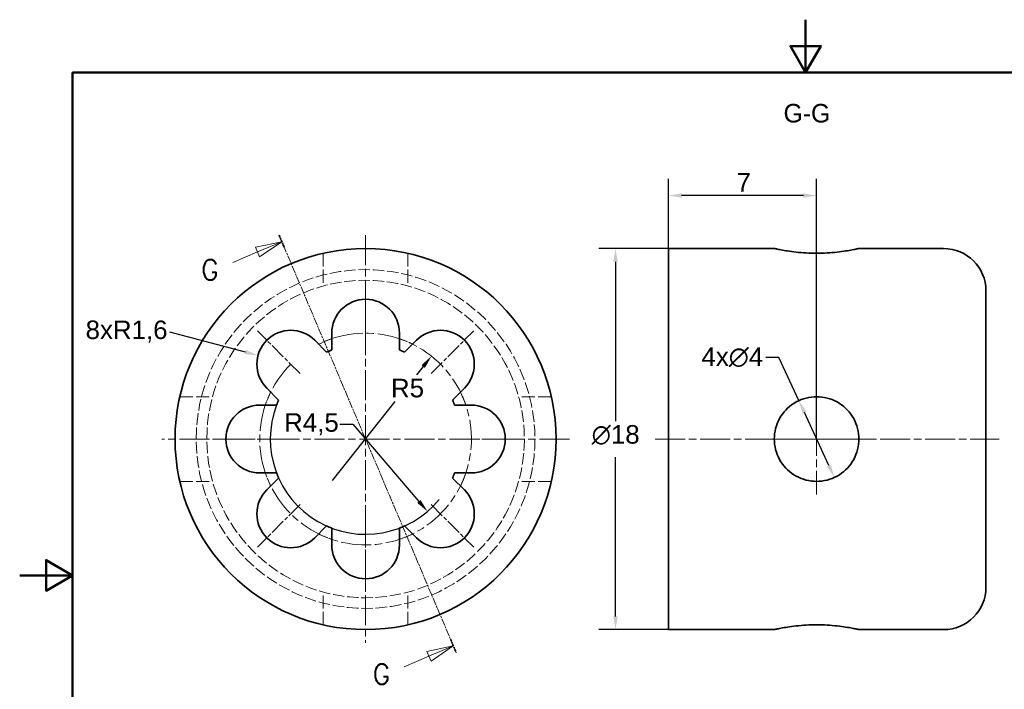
# Model space of a CAD drawing. Header units: millimetres. Extents: x 0 to 187, y 0 to 161.
# Tile 2 of 4: x 0 to 93, y 42 to 105. Entities that reach past the tile are written whole.
import ezdxf

# ---------------------------------------------------------------- set-up
doc = ezdxf.new("R2010")
doc.units = ezdxf.units.MM
doc.header["$LTSCALE"] = 0.5
for name, pattern in [('CHAIN', [0.3543, 0.2362, -0.0295, 0.0591, -0.0295]), ('DASHED', [0.2068, 0.1655, -0.0413]), ('LONG_DASH_DOTTED', [0.3001, 0.2362, -0.0295, 0.0049, -0.0295])]:
    doc.linetypes.add(name, pattern=pattern)
for name, color, linetype, lineweight in [('_áry _ezu(skolni)', 3, 'LONG_DASH_DOTTED', 18), ('Kóty(skolni)', 110, 'Continuous', 18), ('Osa(skolni)', 6, 'Continuous', 18), ('Ráme_ek_0', 51, 'Continuous', 50), ('Skryté hrany(skolni)', 5, 'DASHED', 18), ('St_edová zna_ka(skolni)', 6, 'Continuous', 18), ('Viditelné hrany(skolni)', 7, 'Continuous', 35), ('Zna_ky(skolni)', 4, 'Continuous', 18)]:
    doc.layers.add(name, color=color, linetype=linetype, lineweight=lineweight)
doc.styles.add('Aktuální-BSI', font='ARIAL.TTF')
doc.styles.add('STANDARD-2', font='txt.shx')
doc.styles.add('STANDARDBigText', font='txt.shx')
doc.dimstyles.new('VÝCHOZÍ-ISO - Metoda 2b-skolni', dxfattribs={"dimscale": 0.5, "dimtxt": 3.5, "dimasz": 2.5, "dimexe": 3.175, "dimexo": 0, "dimgap": 0.762, "dimtad": 1, "dimtih": 1, "dimtoh": 1, "dimrnd": 1e-08, "dimtxsty": 'Aktuální-BSI', "dimcen": 0.09, "dimdle": 10, "dimclrd": 3, "dimclre": 3, "dimclrt": 7, "dimazin": 2, "dimtfac": 1, "dimtmove": 0, "dimatfit": 3, "dimfxl": 1, "dimtolj": 1, "dimlwd": 25, "dimlwe": 25, "dimarcsym": 0})

# ---------------------------------------------------------------- blocks, each defined once
blk = doc.blocks.new('Borders Default Border')
at = {"layer": 'Ráme_ek_0', "color": 51, "true_color": 0xffff80, "flags": 128}
for points in [[(148.5, 210), (148.5, 200), (145.61, 205), (151.39, 205), (148.5, 200)], [(10, 10), (10, 200), (287, 200), (287, 10), (10, 10)], [(0, 105), (10, 105), (5, 107.89), (5, 102.11), (10, 105)]]:
    blk.add_lwpolyline(points, dxfattribs=at)
blk = doc.blocks.new('2dTransSection1')
at = {"layer": '_áry _ezu(skolni)', "linetype": 'CHAIN', "ltscale": 11.707934}
blk.add_line((49, 169.31), (82.46, 90.44), dxfattribs=at)
at = {"layer": '_áry _ezu(skolni)', "lineweight": 35, "ltscale": 3.55268}
for p, q in [((49, 169.31), (50.06, 166.82)), ((81.4, 92.94), (82.46, 90.44))]:
    blk.add_line(p, q, dxfattribs=at)
at = {"layer": '_áry _ezu(skolni)', "linetype": 'Continuous'}
for p, q in [((49.53, 168.06), (44.54, 167.03)), ((44.93, 166.11), (49.53, 168.06)), ((45.32, 165.19), (49.53, 168.06)), ((40.24, 164.12), (44.93, 166.11)), ((44.54, 167.03), (45.32, 165.19)), ((81.93, 91.69), (76.94, 90.66)), ((77.33, 89.74), (81.93, 91.69)), ((77.72, 88.82), (81.93, 91.69)), ((72.64, 87.75), (77.33, 89.74)), ((76.94, 90.66), (77.72, 88.82))]:
    blk.add_line(p, q, dxfattribs=at)
at = {"layer": '_áry _ezu(skolni)', "linetype": 'Continuous', "flags": 128}
for points in [[(45.32, 165.19), (49.53, 168.06), (44.54, 167.03), (45.32, 165.19)], [(77.72, 88.82), (81.93, 91.69), (76.94, 90.66), (77.72, 88.82)]]:
    blk.add_lwpolyline(points, dxfattribs=at)
at = {"layer": '_áry _ezu(skolni)'}
for points in [[(45.32, 165.19), (49.53, 168.06), (44.54, 167.03), (45.32, 165.19)], [(77.72, 88.82), (81.93, 91.69), (76.94, 90.66), (77.72, 88.82)]]:
    blk.add_solid(points, dxfattribs=at)
at = {"layer": '_áry _ezu(skolni)', "insert": (34.26, 160.86), "char_height": 3.75, "attachment_point": 7, "line_spacing_factor": 2.494381, "style": 'STANDARDBigText'}
blk.add_mtext('G', dxfattribs=at)
at = {"layer": '_áry _ezu(skolni)', "insert": (66.66, 84.48), "char_height": 3.75, "attachment_point": 7, "style": 'STANDARDBigText'}
blk.add_mtext('G', dxfattribs=at)
blk = doc.blocks.new('*D16')
at = {"layer": 'Defpoints', "color": 0, "linetype": 'Continuous'}
for p in [(32.676, 65.387), (38.524, 58.547)]:
    blk.add_point(p, dxfattribs=at)
at = {"layer": 'Kóty(skolni)', "color": 3, "linetype": 'Continuous', "lineweight": 25}
for p, q in [((30.236, 66.778), (31.486, 66.778)), ((31.486, 66.778), (37.712, 59.497))]:
    blk.add_line(p, q, dxfattribs=at)
blk.add_arc((32.676, 65.387), 9, 159.1725, 320.638, dxfattribs=at)
at = {"layer": 'Kóty(skolni)', "color": 3, "linetype": 'Continuous'}
blk.add_solid([(37.87, 59.632), (37.554, 59.361), (38.524, 58.547)], dxfattribs=at)
at = {"layer": 'Kóty(skolni)', "color": 7, "linetype": 'Continuous', "lineweight": 25, "insert": (24.981, 67.826), "char_height": 1.75, "attachment_point": 1, "style": 'Aktuální-BSI'}
blk.add_mtext('\\A1;R4,5', dxfattribs=at)
blk = doc.blocks.new('*D17')
at = {"layer": 'Defpoints', "color": 0, "linetype": 'Continuous'}
for p in [(22.514, 73.286), (25.604, 72.458)]:
    blk.add_point(p, dxfattribs=at)
at = {"layer": 'Kóty(skolni)', "color": 3, "linetype": 'Continuous', "lineweight": 25}
blk.add_line((14.142, 75.529), (21.306, 73.61), dxfattribs=at)
at = {"layer": 'Kóty(skolni)', "color": 3, "linetype": 'Continuous'}
blk.add_solid([(21.36, 73.811), (21.252, 73.409), (22.514, 73.286)], dxfattribs=at)
at = {"layer": 'Kóty(skolni)', "color": 7, "linetype": 'Continuous', "lineweight": 25, "insert": (6.226, 76.581), "char_height": 1.75, "attachment_point": 1, "style": 'Aktuální-BSI'}
blk.add_mtext('\\A1;8xR1,6', dxfattribs=at)
blk = doc.blocks.new('*D18')
at = {"layer": 'Defpoints', "color": 0, "linetype": 'Continuous'}
for p in [(73.612, 69.02), (76.96, 61.754)]:
    blk.add_point(p, dxfattribs=at)
at = {"layer": 'Kóty(skolni)', "color": 3, "linetype": 'Continuous', "lineweight": 25}
for p, q in [((71.731, 73.1), (70.481, 73.1)), ((73.612, 69.02), (71.731, 73.1)), ((76.437, 62.889), (74.135, 67.885))]:
    blk.add_line(p, q, dxfattribs=at)
at = {"layer": 'Kóty(skolni)', "color": 3, "linetype": 'Continuous'}
for points in [[(74.324, 67.972), (73.946, 67.797), (73.612, 69.02)], [(76.626, 62.977), (76.248, 62.802), (76.96, 61.754)]]:
    blk.add_solid(points, dxfattribs=at)
at = {"layer": 'Kóty(skolni)', "color": 7, "linetype": 'Continuous', "lineweight": 25, "insert": (64.406, 74.043), "char_height": 1.75, "attachment_point": 1, "style": 'Aktuální-BSI'}
blk.add_mtext('\\A1;4x∅4 ', dxfattribs=at)
blk = doc.blocks.new('*D19')
at = {"layer": 'Defpoints', "color": 0, "linetype": 'Continuous'}
for p in [(61.286, 88.387), (61.286, 83.387), (75.286, 65.387)]:
    blk.add_point(p, dxfattribs=at)
at = {"layer": 'Kóty(skolni)', "color": 3, "linetype": 'Continuous', "lineweight": 25}
for p, q in [((61.286, 83.387), (61.286, 89.974)), ((75.286, 65.387), (75.286, 89.974)), ((74.036, 88.387), (62.536, 88.387))]:
    blk.add_line(p, q, dxfattribs=at)
at = {"layer": 'Kóty(skolni)', "color": 3, "linetype": 'Continuous'}
for points in [[(62.536, 88.595), (62.536, 88.179), (61.286, 88.387)], [(74.036, 88.595), (74.036, 88.179), (75.286, 88.387)]]:
    blk.add_solid(points, dxfattribs=at)
at = {"layer": 'Kóty(skolni)', "color": 7, "linetype": 'Continuous', "lineweight": 25, "insert": (67.719, 90.518), "char_height": 1.75, "attachment_point": 1, "style": 'Aktuální-BSI'}
blk.add_mtext('\\A1;7', dxfattribs=at)
blk = doc.blocks.new('*D20')
at = {"layer": 'Defpoints', "color": 0, "linetype": 'Continuous'}
for p in [(61.286, 83.387), (56.286, 47.387), (61.286, 47.387)]:
    blk.add_point(p, dxfattribs=at)
at = {"layer": 'Kóty(skolni)', "color": 3, "linetype": 'Continuous', "lineweight": 25}
for p, q in [((61.286, 83.387), (54.698, 83.387)), ((56.286, 82.137), (56.286, 67.084)), ((56.286, 48.637), (56.286, 63.689)), ((61.286, 47.387), (54.698, 47.387))]:
    blk.add_line(p, q, dxfattribs=at)
at = {"layer": 'Kóty(skolni)', "color": 3, "linetype": 'Continuous'}
for points in [[(56.077, 82.137), (56.494, 82.137), (56.286, 83.387)], [(56.077, 48.637), (56.494, 48.637), (56.286, 47.387)]]:
    blk.add_solid(points, dxfattribs=at)
at = {"layer": 'Kóty(skolni)', "color": 7, "linetype": 'Continuous', "lineweight": 25, "insert": (54.035, 66.703), "char_height": 1.75, "attachment_point": 1, "style": 'Aktuální-BSI'}
blk.add_mtext('\\A1;\\fAIGDT|b0|i0;\\H1.7500;\\ln\\fArial|b0|i0;\\H1.7500;18', dxfattribs=at)
blk = doc.blocks.new('*D21')
at = {"layer": 'Defpoints', "color": 0, "linetype": 'Continuous'}
for p in [(38.898, 73.215), (32.676, 65.387)]:
    blk.add_point(p, dxfattribs=at)
at = {"layer": 'Kóty(skolni)', "color": 3, "linetype": 'Continuous', "lineweight": 25}
for p, q in [((38.12, 72.237), (37.502, 71.459)), ((29.564, 61.473), (35.482, 68.917))]:
    blk.add_line(p, q, dxfattribs=at)
at = {"layer": 'Kóty(skolni)', "color": 3, "linetype": 'Continuous'}
blk.add_solid([(37.957, 72.366), (38.283, 72.107), (38.898, 73.215)], dxfattribs=at)
at = {"layer": 'Kóty(skolni)', "color": 7, "linetype": 'Continuous', "lineweight": 25, "insert": (35.075, 71.078), "char_height": 1.75, "attachment_point": 1, "style": 'Aktuální-BSI'}
blk.add_mtext('\\A1;R5', dxfattribs=at)

msp = doc.modelspace()

# ---------------------------------------------------------------- linework, layer by layer
at = {"layer": 'Osa(skolni)', "linetype": 'CHAIN', "ltscale": 23.990969}
msp.add_line((60.036, 65.387), (92.536, 65.387), dxfattribs=at)
msp.add_arc((32.676, 65.387), 10, 135, 115.49662, dxfattribs=at)
at = {"layer": 'Skryté hrany(skolni)', "ltscale": 14.956946}
for p, q in [((28.676, 82.937), (28.676, 79.844)), ((36.676, 82.937), (36.676, 79.844)), ((15.126, 69.387), (18.219, 69.387)), ((50.225, 69.387), (47.132, 69.387)), ((15.126, 61.387), (18.219, 61.387)), ((50.225, 61.387), (47.132, 61.387)), ((28.676, 47.837), (28.676, 50.93)), ((36.676, 47.837), (36.676, 50.93))]:
    msp.add_line(p, q, dxfattribs=at)
at = {"layer": 'Skryté hrany(skolni)', "ltscale": 13.138555}
msp.add_circle((32.676, 65.387), 16, dxfattribs=at)
at = {"layer": 'Skryté hrany(skolni)', "ltscale": 13.021246}
msp.add_circle((32.676, 65.387), 15, dxfattribs=at)
at = {"layer": 'Skryté hrany(skolni)', "ltscale": 5.099703}
for start, end in [(108.66292, 116.33708), (63.66292, 71.33708), (153.66292, 161.33708), (18.66292, 26.33708), (198.66292, 206.33708), (333.66292, 341.33708), (243.66292, 251.33708), (288.66292, 296.33708)]:
    msp.add_arc((32.676, 65.387), 10, start, end, dxfattribs=at)
at = {"layer": 'St_edová zna_ka(skolni)', "linetype": 'CHAIN', "ltscale": 23.990969}
for p, q in [((32.676, 84.637), (32.676, 46.137)), ((32.676, 84.637), (32.676, 46.137)), ((75.286, 70.637), (75.286, 64.137)), ((75.286, 66.637), (75.286, 60.137)), ((51.926, 65.387), (13.426, 65.387)), ((51.926, 65.387), (13.426, 65.387)), ((80.536, 65.387), (70.036, 65.387)), ((80.536, 65.387), (70.036, 65.387))]:
    msp.add_line(p, q, dxfattribs=at)
at = {"layer": 'St_edová zna_ka(skolni)', "linetype": 'CHAIN', "ltscale": 12.667665}
for p, q in [((32.676, 79.837), (32.676, 74.137)), ((26.488, 71.574), (22.458, 75.605)), ((38.863, 71.574), (42.893, 75.605)), ((23.926, 65.387), (18.226, 65.387)), ((41.426, 65.387), (47.126, 65.387)), ((26.488, 59.2), (22.458, 55.169)), ((38.863, 59.2), (42.893, 55.169)), ((32.676, 56.637), (32.676, 50.937))]:
    msp.add_line(p, q, dxfattribs=at)
at = {"layer": 'Viditelné hrany(skolni)'}
for p, q in [((61.286, 47.387), (61.286, 83.387)), ((61.286, 83.387), (71.286, 83.387)), ((79.286, 83.387), (87.286, 83.387)), ((91.286, 79.387), (91.286, 51.387)), ((29.476, 73.799), (29.476, 75.387)), ((35.876, 75.387), (35.876, 73.799)), ((27.867, 74.721), (28.99, 73.598)), ((36.361, 73.598), (37.484, 74.721)), ((24.465, 69.072), (23.342, 70.195)), ((42.009, 70.195), (40.886, 69.072)), ((22.676, 68.587), (24.264, 68.587)), ((41.087, 68.587), (42.676, 68.587)), ((24.264, 62.187), (22.676, 62.187)), ((23.342, 60.579), (24.465, 61.702)), ((40.886, 61.702), (42.009, 60.579)), ((42.676, 62.187), (41.087, 62.187)), ((28.99, 57.176), (27.867, 56.053)), ((29.476, 55.387), (29.476, 56.975)), ((35.876, 56.975), (35.876, 55.387)), ((37.484, 56.053), (36.361, 57.176)), ((61.286, 47.387), (71.286, 47.387)), ((79.286, 47.387), (87.286, 47.387))]:
    msp.add_line(p, q, dxfattribs=at)
at = {"layer": 'Viditelné hrany(skolni)', "flags": 128}
for points in [[(79.286, 83.387), (79.278, 83.385), (79.255, 83.38), (79.216, 83.371), (79.161, 83.36), (79.091, 83.345), (79.004, 83.327), (78.902, 83.306), (78.786, 83.282), (78.655, 83.258), (78.513, 83.231), (78.36, 83.204), (78.198, 83.177), (78.027, 83.15), (77.844, 83.122), (77.647, 83.095), (77.439, 83.069), (77.221, 83.043), (76.994, 83.02), (76.76, 82.999), (76.519, 82.98), (76.273, 82.965), (76.026, 82.953), (75.777, 82.944), (75.53, 82.939), (75.286, 82.937), (75.042, 82.939), (74.794, 82.944), (74.546, 82.953), (74.298, 82.965), (74.053, 82.98), (73.812, 82.999), (73.578, 83.02), (73.351, 83.043), (73.133, 83.069), (72.925, 83.095), (72.728, 83.122), (72.544, 83.15), (72.373, 83.177), (72.211, 83.204), (72.058, 83.231), (71.916, 83.258), (71.786, 83.282), (71.669, 83.306), (71.567, 83.327), (71.481, 83.345), (71.411, 83.36), (71.356, 83.371), (71.317, 83.38), (71.294, 83.385), (71.286, 83.387)], [(71.286, 65.387), (71.294, 65.631), (71.317, 65.878), (71.356, 66.127), (71.411, 66.375), (71.481, 66.62), (71.567, 66.861), (71.669, 67.095), (71.786, 67.322), (71.916, 67.54), (72.058, 67.748), (72.211, 67.945), (72.373, 68.129), (72.544, 68.3), (72.728, 68.462), (72.925, 68.614), (73.133, 68.757), (73.351, 68.887), (73.578, 69.004), (73.812, 69.106), (74.053, 69.192), (74.298, 69.262), (74.546, 69.317), (74.794, 69.356), (75.042, 69.379), (75.286, 69.387), (75.53, 69.379), (75.777, 69.356), (76.026, 69.317), (76.273, 69.262), (76.519, 69.192), (76.76, 69.106), (76.994, 69.004), (77.221, 68.887), (77.439, 68.757), (77.647, 68.614), (77.844, 68.462), (78.027, 68.3), (78.198, 68.129), (78.36, 67.945), (78.513, 67.748), (78.655, 67.54), (78.786, 67.322), (78.902, 67.095), (79.004, 66.861), (79.091, 66.62), (79.161, 66.375), (79.216, 66.127), (79.255, 65.878), (79.278, 65.631), (79.286, 65.387)], [(79.286, 65.387), (79.278, 65.143), (79.255, 64.896), (79.216, 64.647), (79.161, 64.399), (79.091, 64.154), (79.004, 63.913), (78.902, 63.679), (78.786, 63.452), (78.655, 63.233), (78.513, 63.026), (78.36, 62.829), (78.198, 62.645), (78.027, 62.474), (77.844, 62.312), (77.647, 62.159), (77.439, 62.017), (77.221, 61.887), (76.994, 61.77), (76.76, 61.668), (76.519, 61.582), (76.273, 61.512), (76.026, 61.457), (75.777, 61.418), (75.53, 61.395), (75.286, 61.387), (75.042, 61.395), (74.794, 61.418), (74.546, 61.457), (74.298, 61.512), (74.053, 61.582), (73.812, 61.668), (73.578, 61.77), (73.351, 61.887), (73.133, 62.017), (72.925, 62.159), (72.728, 62.312), (72.544, 62.474), (72.373, 62.645), (72.211, 62.829), (72.058, 63.026), (71.916, 63.233), (71.786, 63.452), (71.669, 63.679), (71.567, 63.913), (71.481, 64.154), (71.411, 64.399), (71.356, 64.647), (71.317, 64.896), (71.294, 65.143), (71.286, 65.387)], [(71.286, 47.387), (71.294, 47.389), (71.317, 47.394), (71.356, 47.403), (71.411, 47.414), (71.481, 47.429), (71.567, 47.447), (71.669, 47.468), (71.786, 47.491), (71.916, 47.516), (72.058, 47.543), (72.211, 47.57), (72.373, 47.597), (72.544, 47.624), (72.728, 47.652), (72.925, 47.679), (73.133, 47.705), (73.351, 47.731), (73.578, 47.754), (73.812, 47.775), (74.053, 47.794), (74.298, 47.809), (74.546, 47.821), (74.794, 47.83), (75.042, 47.835), (75.286, 47.837), (75.53, 47.835), (75.777, 47.83), (76.026, 47.821), (76.273, 47.809), (76.519, 47.794), (76.76, 47.775), (76.994, 47.754), (77.221, 47.731), (77.439, 47.705), (77.647, 47.679), (77.844, 47.652), (78.027, 47.624), (78.198, 47.597), (78.36, 47.57), (78.513, 47.543), (78.655, 47.516), (78.786, 47.491), (78.902, 47.468), (79.004, 47.447), (79.091, 47.429), (79.161, 47.414), (79.216, 47.403), (79.255, 47.394), (79.278, 47.389), (79.286, 47.387)]]:
    msp.add_lwpolyline(points, dxfattribs=at)
at = {"layer": 'Viditelné hrany(skolni)'}
msp.add_circle((32.676, 65.387), 18, dxfattribs=at)
for centre, radius, start, end in [((87.286, 79.387), 4, 0, 90), ((32.676, 75.387), 3.2, 0, 180), ((25.604, 72.458), 3.2, 45, 225), ((39.747, 72.458), 3.2, 315, 135), ((32.676, 65.387), 9, 110.8275, 114.1725), ((32.676, 65.387), 9, 65.8275, 69.1725), ((32.676, 65.387), 9, 155.8275, 159.1725), ((32.676, 65.387), 9, 20.8275, 24.1725), ((22.676, 65.387), 3.2, 90, 270), ((42.676, 65.387), 3.2, 270, 90), ((32.676, 65.387), 9, 200.8275, 204.1725), ((32.676, 65.387), 9, 335.8275, 339.1725), ((25.604, 58.316), 3.2, 135, 315), ((39.747, 58.316), 3.2, 225, 45), ((32.676, 65.387), 9, 245.8275, 249.1725), ((32.676, 65.387), 9, 290.8275, 294.1725), ((32.676, 55.387), 3.2, 180, 0), ((87.286, 51.387), 4, 270, 0)]:
    msp.add_arc(centre, radius, start, end, dxfattribs=at)

# ---------------------------------------------------------------- block references
at = {"xscale": 0.5, "yscale": 0.5, "zscale": 0.5}
msp.add_blockref('Borders Default Border', (0, 0), dxfattribs=at)
at = {"layer": '_áry _ezu(skolni)', "xscale": 0.5, "yscale": 0.5, "zscale": 0.5}
msp.add_blockref('2dTransSection1', (0, 0), dxfattribs=at)

# ---------------------------------------------------------------- texts
at = {"layer": 'Zna_ky(skolni)', "color": 7, "insert": (72.16, 97.042), "char_height": 1.75, "width": 25.766, "attachment_point": 1, "style": 'STANDARD-2'}
msp.add_mtext('{\\ftxt|b0|i0;\\H1.7500;G-G}', dxfattribs=at)

# ---------------------------------------------------------------- dimensions: what is measured, and where the dimension line sits
at = {"layer": 'Kóty(skolni)', "color": 3, "linetype": 'Continuous', "lineweight": 25, "true_color": 0x00ff00}
dim = msp.add_linear_dim(base=(61.286, 88.387), p1=(75.286, 65.387), p2=(61.286, 83.387), angle=180, dimstyle='VÝCHOZÍ-ISO - Metoda 2b-skolni', override={"dimtih": 0, "dimtoh": 0, "dimdec": 2, "dimlfac": 0.5, "dimtp": 0, "dimtm": 0, "dimtdec": 2, "dimatfit": 2}, dxfattribs=at)
dim.commit()
dim.dimension.update_dxf_attribs({"geometry": '*D19', "text_midpoint": (68.286, 88.387), "dimtype": 160})
dim = msp.add_linear_dim(base=(56.286, 47.387), p1=(61.286, 83.387), p2=(61.286, 47.387), angle=90, text='\\fAIGDT|b0|i0;\\H1.7500;\\ln\\fArial|b0|i0;\\H1.7500;<>', dimstyle='VÝCHOZÍ-ISO - Metoda 2b-skolni', override={"dimdec": 2, "dimlfac": 0.5, "dimtp": 0, "dimtm": 0, "dimtdec": 2, "dimatfit": 2}, dxfattribs=at)
dim.commit()
dim.dimension.update_dxf_attribs({"geometry": '*D20', "text_midpoint": (56.286, 65.387), "dimtype": 160})
dim = msp.add_radius_dim(center=(25.604, 72.458), mpoint=(22.514, 73.286), text='8x<>', dimstyle='VÝCHOZÍ-ISO - Metoda 2b-skolni', override={"dimtad": 0, "dimdec": 2, "dimlfac": 0.5, "dimcen": 0, "dimtp": 0, "dimtm": 0, "dimtdec": 2, "dimtofl": 0}, dxfattribs=at)
dim.commit()
dim.dimension.update_dxf_attribs({"geometry": '*D17', "text_midpoint": (14.142, 75.529), "dimtype": 164})
dim = msp.add_diameter_dim_2p(p1=(76.96, 61.754), p2=(73.612, 69.02), text='4x<> ', dimstyle='VÝCHOZÍ-ISO - Metoda 2b-skolni', override={"dimtad": 0, "dimdec": 2, "dimlfac": 0.5, "dimtp": 0, "dimtm": 0, "dimtdec": 2, "dimatfit": 2}, dxfattribs=at)
dim.commit()
dim.dimension.update_dxf_attribs({"geometry": '*D18', "text_midpoint": (67.253, 73.1), "dimtype": 163})
for mpoint, override, picture, middle in [((38.898, 73.215), {"dimtad": 0, "dimdec": 2, "dimlfac": 0.5, "dimcen": 0, "dimtp": 0, "dimtm": 0, "dimtdec": 2, "dimtofl": 0, "dimtmove": 2}, '*D21', (36.492, 70.188)), ((38.524, 58.547), {"dimtad": 0, "dimdec": 2, "dimlfac": 0.5, "dimcen": 0, "dimtp": 0, "dimtm": 0, "dimtdec": 2, "dimtofl": 0}, '*D16', (27.418, 66.778))]:
    dim = msp.add_radius_dim(center=(32.676, 65.387), mpoint=mpoint, dimstyle='VÝCHOZÍ-ISO - Metoda 2b-skolni', override=override, dxfattribs=at)
    dim.commit()
    dim.dimension.update_dxf_attribs({"geometry": picture, "text_midpoint": middle, "dimtype": 164})

doc.saveas('drawing.dxf')
